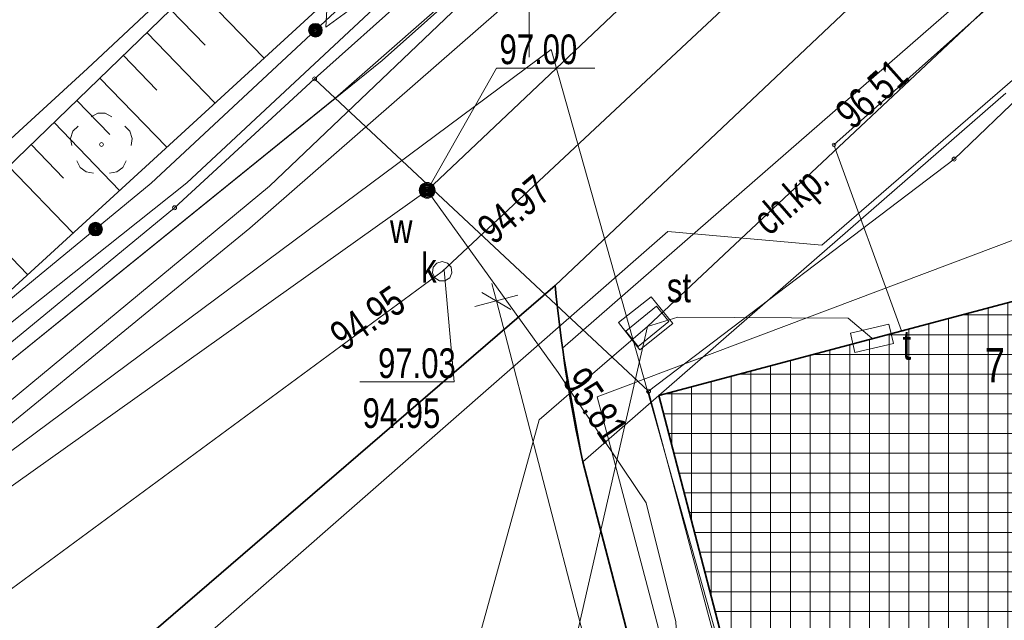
# Model space of a CAD drawing. Header units: metres. Extents: x -320 to 5572509, y -47 to 5960263.
# Tile 41 of 59: x 5572137 to 5572162, y 5960183 to 5960198. Entities that reach past the tile are written whole.
import ezdxf

# ---------------------------------------------------------------- set-up
doc = ezdxf.new("R2010")
doc.units = ezdxf.units.M
doc.header["$MEASUREMENT"] = 0
for name, color, linetype in [('000_Inne__niezydentyfikowane_', 7, 'Continuous'), ('203-Punkt_zalamania_granicy_dzi', 7, 'Continuous'), ('218-Granica_uzytku', 7, 'Continuous'), ('219-Linia_granicy', 7, 'Continuous'), ('312-Budynek__powierzchnia_', 7, 'Continuous'), ('312-Numer_ewidencyjny_budynku', 7, 'Continuous'), ('422-Kraweznik_jezdni', 7, 'Continuous'), ('450-Sciana_oporowa_symb__osiowy', 7, 'Continuous'), ('585-Os_przewodu-SEPOD_-_ob__pro', 7, 'Continuous'), ('902-Ogrodzenie_trwale_symb_', 7, 'Continuous'), ('991-Przehaczenie', 7, 'Continuous'), ('chodnik_kostka_prefabrykowana', 7, 'Continuous'), ('drzewo_lisciaste__punkt_', 7, 'Continuous'), ('jezdnia_masa_bitumiczna', 7, 'Continuous'), ('komora_podziemna_-_przewod_tele', 7, 'Continuous'), ('kraweznik', 7, 'Continuous'), ('kraweznik__linia_', 7, 'Continuous'), ('Nowe_403-Punkt_okreslonej_wysokosci', 7, 'Continuous'), ('Nowe_810-G Ogólne', 7, 'Continuous'), ('plac__powierzchnia_', 7, 'Continuous'), ('przewod_elektroenergetyczny__li', 7, 'Continuous'), ('przewod_gazowy__linia_', 7, 'Continuous'), ('przewod_inny__linia_', 7, 'Continuous'), ('przewod_kanalizacyjny__linia_', 7, 'Continuous'), ('przewod_telekomunikacyjny__lini', 7, 'Continuous'), ('przewod_wodociagowy__linia_', 7, 'Continuous'), ('punkt_o_okreslonej_wysokosci__s', 7, 'Continuous'), ('siatka500', 7, 'Continuous'), ('skarpa_nieumocniona__powierzchn', 7, 'Continuous'), ('szafa_kablowa__punkt_', 7, 'Continuous'), ('szafa_sterownicza_-_siec_teleko', 7, 'Continuous'), ('szafa_telekomunikacyjna__punkt_', 7, 'Continuous'), ('wlaz_okragly_-_siec_kanalizacyj', 7, 'Continuous'), ('ZAKRES', 7, 'Continuous'), ('zasuwa_-_siec_wodociagowa__punk', 7, 'Continuous')]:
    doc.layers.add(name, color=color, linetype=linetype)
doc.styles.add('GENERATED_STYLE_1', font='arial.ttf')
doc.styles.add('GENERATED_STYLE_3', font='arial.ttf')
doc.dimstyles.new('GENERATED_STYLE__1', dxfattribs={"dimtxt": 0.5, "dimasz": 0.57, "dimexe": 0.18, "dimexo": 0.0625, "dimgap": 0.09, "dimtad": 1, "dimdec": 0, "dimlfac": 100, "dimzin": 0, "dimdsep": 46, "dimtxsty": 'GENERATED_STYLE_3', "dimblk": 'ARROWHEAD_6', "dimblk1": 'ARROWHEAD_6', "dimblk2": 'ARROWHEAD_6', "dimcen": 0.09, "dimse1": 1, "dimse2": 1, "dimclrd": 7, "dimclre": 7, "dimclrt": 7, "dimadec": 1, "dimazin": 0, "dimtfac": 1, "dimtdec": 4, "dimtmove": 0, "dimatfit": 3, "dimfxl": 1, "dimtolj": 1, "dimtzin": 0, "dimarcsym": 0})

# ---------------------------------------------------------------- blocks, each defined once
blk = doc.blocks.new('Wypełnienie_18', base_point=(5572434.607, 5960129.98))
at = {"layer": 'Nowe_810-G Ogólne', "linetype": 'Continuous', "lineweight": 0, "true_color": 0x000000}
h = blk.add_hatch(dxfattribs=at)
h.set_pattern_fill('SIATKA_25X25', color=18, style=0, pattern_type=2)
h.set_pattern_definition([(0, (5572434.6074, 5960128.98037), (0, 0.5), []), (90, (5572434.6074, 5960128.98037), (-0.5, 0), [])])
h.paths.add_polyline_path([(5572185, 5960130.09), (5572179.65, 5960150.13), (5572178.57, 5960149.88), (5572173.09, 5960170.11), (5572171.86, 5960169.78), (5572170.34, 5960175.48), (5572167.88, 5960174.82), (5572163.38, 5960191.63), (5572153.28, 5960188.94), (5572157.71, 5960171.94), (5572158.73, 5960172.23), (5572160.53, 5960165.91), (5572161.54, 5960166.2), (5572166.78, 5960146.46), (5572167.94, 5960146.78), (5572173.31, 5960127.09)])
at = {"layer": 'Nowe_810-G Ogólne', "color": 18, "lineweight": 35, "true_color": 0x030303}
for p, q in [((5572163.38, 5960191.63), (5572153.28, 5960188.94)), ((5572153.28, 5960188.94), (5572157.71, 5960171.94))]:
    blk.add_line(p, q, dxfattribs=at)
blk = doc.blocks.new('EGBP04_03')
at = {"layer": '203-Punkt_zalamania_granicy_dzi', "color": 7, "lineweight": 13}
blk.add_circle((0, 0), 0.05, dxfattribs=at)
blk = doc.blocks.new('991')
at = {"layer": '991-Przehaczenie', "color": 7, "lineweight": 13}
for p, q in [((-0.4, 0.5), (0.4, 0.5)), ((0.4, 0.5), (-0.4, -0.5)), ((-0.4, -0.5), (0.4, -0.5))]:
    blk.add_line(p, q, dxfattribs=at)
blk = doc.blocks.new('US22')
at = {"layer": 'wlaz_okragly_-_siec_kanalizacyj', "color": 7, "lineweight": 13}
for p, q in [((-0.1352, 0.2103), (0, 0.25)), ((0, 0.25), (0.1352, 0.2103)), ((-0.2475, -0.0356), (-0.2274, 0.1039)), ((-0.2274, 0.1039), (-0.1352, 0.2103)), ((0.1352, 0.2103), (0.2274, 0.1039)), ((0.2274, 0.1039), (0.2475, -0.0356)), ((-0.1889, -0.1637), (-0.2475, -0.0356)), ((-0.0704, -0.2399), (-0.1889, -0.1637)), ((0.0704, -0.2399), (-0.0704, -0.2399)), ((0.1889, -0.1637), (0.0704, -0.2399)), ((0.2475, -0.0356), (0.1889, -0.1637))]:
    blk.add_line(p, q, dxfattribs=at)
blk = doc.blocks.new('US17')
at = {"layer": 'szafa_kablowa__punkt_', "color": 7, "lineweight": 13}
for p, q in [((-0.5, 0.25), (0.5, 0.25)), ((-0.5, -0.25), (-0.5, 0.25)), ((0.5, -0.25), (0.5, 0.25)), ((-0.5, -0.25), (0.5, -0.25))]:
    blk.add_line(p, q, dxfattribs=at)
blk = doc.blocks.new('US19')
at = {"layer": 'szafa_sterownicza_-_siec_teleko', "color": 7, "lineweight": 13}
for p, q in [((-0.5, 0.25), (0.5, 0.25)), ((-0.5, -0.25), (-0.5, 0.25)), ((0.5, -0.25), (0.5, 0.25)), ((-0.5, -0.25), (0.5, -0.25))]:
    blk.add_line(p, q, dxfattribs=at)
blk = doc.blocks.new('SUUS25')
at = {"layer": 'zasuwa_-_siec_wodociagowa__punk', "color": 7, "lineweight": 13}
for radius in [0.2, 0.18, 0.16, 0.14, 0.12, 0.1, 0.08, 0.06, 0.04, 0.02]:
    blk.add_circle((0, 0), radius, dxfattribs=at)
blk = doc.blocks.new('PW01')
at = {"layer": 'punkt_o_okreslonej_wysokosci__s', "color": 7, "lineweight": 13}
for p, q in [((-0.045, 0), (-0.0318, 0.0318)), ((-0.0318, -0.0318), (-0.045, 0)), ((-0.0318, 0.0318), (0, 0.045)), ((0, 0.045), (0.0318, 0.0318)), ((0.0318, 0.0318), (0.045, 0)), ((0.045, 0), (0.0318, -0.0318)), ((0, -0.045), (-0.0318, -0.0318)), ((0.0318, -0.0318), (0, -0.045))]:
    blk.add_line(p, q, dxfattribs=at)
blk = doc.blocks.new('OP021')
at = {"layer": 'drzewo_lisciaste__punkt_', "color": 7, "lineweight": 13}
for p, q in [((-0.261, 0.7031), (-0.0939, 0.7888)), ((-0.0939, 0.7888), (0.0939, 0.7888)), ((0.0939, 0.7888), (0.261, 0.7031)), ((-0.7787, 0.1556), (-0.7206, 0.3337)), ((-0.7206, 0.3337), (-0.5879, 0.4658)), ((0.5879, 0.4658), (0.7206, 0.3337)), ((0.7206, 0.3337), (0.7787, 0.1556)), ((-0.7494, -0.0294), (-0.7787, 0.1556)), ((-0.05, 0), (-0.0354, 0.0354)), ((-0.0354, -0.0354), (-0.05, 0)), ((-0.0354, 0.0354), (0, 0.05)), ((0, 0.05), (0.0354, 0.0354)), ((0.0354, 0.0354), (0.05, 0)), ((0.05, 0), (0.0354, -0.0354)), ((0.7787, 0.1556), (0.7494, -0.0294)), ((0, -0.05), (-0.0354, -0.0354)), ((0.0354, -0.0354), (0, -0.05)), ((-0.5394, -0.5834), (-0.6244, -0.4155)), ((0.6244, -0.4155), (0.5394, -0.5834)), ((-0.3871, -0.694), (-0.5394, -0.5834)), ((-0.201, -0.7226), (-0.3871, -0.694)), ((0.3871, -0.694), (0.201, -0.7226)), ((0.5394, -0.5834), (0.3871, -0.694))]:
    blk.add_line(p, q, dxfattribs=at)
blk = doc.blocks.new('Wypełnienie_142', base_point=(5572434.607, 5960129.98))
at = {"layer": 'Nowe_810-G Ogólne', "color": 18, "lineweight": 35, "true_color": 0x030303}
for p, q in [((5572150.66, 5960191.723), (5572137.9, 5960180.743)), ((5572152.721, 5960182.022), (5572151.357, 5960187.268))]:
    blk.add_line(p, q, dxfattribs=at)
blk.add_arc((5572187.454, 5960195.198), 36.959, 185.3946, 192.3894, dxfattribs=at)
blk = doc.blocks.new('*D420', base_point=(5572434.607, 5960128.98))
at = {"layer": 'Nowe_403-Punkt_okreslonej_wysokosci', "color": 7, "lineweight": 5, "transparency": 16777216}
for p, q in [((5572149.537, 5960191.121), (5572148.806, 5960191.551)), ((5572149.058, 5960191.771), (5572149.172, 5960191.336)), ((5572148.627, 5960191.194), (5572149.716, 5960191.478)), ((5572149.172, 5960191.336), (5572157.149, 5960160.673)), ((5572156.604, 5960160.532), (5572157.693, 5960160.815)), ((5572156.783, 5960160.888), (5572157.515, 5960160.459)), ((5572157.149, 5960160.673), (5572157.262, 5960160.238))]:
    blk.add_line(p, q, dxfattribs=at)
at = {"layer": 'Nowe_403-Punkt_okreslonej_wysokosci', "color": 7, "lineweight": 5, "transparency": 16777216, "insert": (5572153.042, 5960176.857), "char_height": 0.5, "attachment_point": 7, "rotation": 284.5827, "style": 'GENERATED_STYLE_3'}
blk.add_mtext('\\A1;{\\pql;\\fArial|b0|i0|c0|p38;3\xa0168}', dxfattribs=at)
blk = doc.blocks.new('ARROWHEAD_6')
at = {"color": 0, "linetype": 'Continuous', "lineweight": 0}
for p, q in [((-0.5, -0.5), (0.5, 0.5)), ((0, 0), (-1, 0))]:
    blk.add_line(p, q, dxfattribs=at)

msp = doc.modelspace()

# ---------------------------------------------------------------- linework, layer by layer
at = {"layer": '000_Inne__niezydentyfikowane_', "color": 7, "lineweight": 13, "flags": 128}
for points in [[(5572141.53, 5960199.29), (5572143.29, 5960197.48)], [(5572140.93, 5960198.7), (5572141.8, 5960197.8)], [(5572140.33, 5960198.12), (5572142.05, 5960196.34)], [(5572139.73, 5960197.55), (5572140.58, 5960196.66)], [(5572139.14, 5960196.97), (5572140.83, 5960195.23)], [(5572138.55, 5960196.41), (5572139.39, 5960195.54)], [(5572137.98, 5960195.85), (5572139.64, 5960194.13)], [(5572137.4, 5960195.29), (5572138.22, 5960194.44)], [(5572136.83, 5960194.74), (5572138.46, 5960193.06)], [(5572135.71, 5960193.66), (5572137.31, 5960192)]]:
    msp.add_lwpolyline(points, dxfattribs=at)
at = {"layer": '218-Granica_uzytku', "color": 3, "lineweight": 18, "flags": 128}
for points in [[(5572160.75, 5960194.92), (5572169.37, 5960203.19)], [(5572169.37, 5960203.19), (5572160.75, 5960194.92)], [(5572144.57, 5960196.95), (5572146.99, 5960199.12)], [(5572146.99, 5960199.12), (5572144.57, 5960196.95)], [(5572141.03, 5960193.69), (5572144.57, 5960196.95)], [(5572144.57, 5960196.95), (5572141.03, 5960193.69)], [(5572153.02, 5960189.05), (5572160.75, 5960194.92)], [(5572160.75, 5960194.92), (5572153.02, 5960189.05)], [(5572135.23, 5960188.92), (5572141.03, 5960193.69)], [(5572141.03, 5960193.69), (5572135.23, 5960188.92)], [(5572158.79, 5960167.49), (5572153.02, 5960189.05)], [(5572153.02, 5960189.05), (5572158.79, 5960167.49)]]:
    msp.add_lwpolyline(points, dxfattribs=at)
at = {"layer": '219-Linia_granicy', "color": 178, "lineweight": 18, "flags": 128}
for points in [[(5572169.37, 5960203.19), (5572160.75, 5960194.92)], [(5572146.99, 5960199.12), (5572144.57, 5960196.95)], [(5572144.57, 5960196.95), (5572141.03, 5960193.69)], [(5572153.02, 5960189.05), (5572144.57, 5960196.95)], [(5572160.75, 5960194.92), (5572153.02, 5960189.05)], [(5572141.03, 5960193.69), (5572135.23, 5960188.92)], [(5572158.79, 5960167.49), (5572153.02, 5960189.05)]]:
    msp.add_lwpolyline(points, dxfattribs=at)
at = {"layer": '312-Budynek__powierzchnia_', "color": 7, "lineweight": 13, "flags": 128}
for points in [[(5572153.28, 5960188.94), (5572163.38, 5960191.63)], [(5572157.71, 5960171.94), (5572153.28, 5960188.94)]]:
    msp.add_lwpolyline(points, dxfattribs=at)
at = {"layer": '422-Kraweznik_jezdni', "color": 7, "lineweight": 13, "flags": 128}
for points in [[(5572104.041, 5960202.043), (5572104.06, 5960201.91), (5572105.93, 5960191.32), (5572108.75, 5960179.61), (5572109.75, 5960177.07), (5572111.3, 5960175.33), (5572112.83, 5960174.17), (5572113.97, 5960173.91), (5572115.48, 5960173.74), (5572116.54, 5960174.05), (5572123.06, 5960178.16), (5572129.5, 5960182.41), (5572133.49, 5960185.45), (5572142.93, 5960193.17), (5572149.24, 5960198.68), (5572160.4, 5960209.13), (5572170.47, 5960218.72), (5572172.776, 5960220.901)], [(5572168, 5960208.1), (5572150.66, 5960191.72)]]:
    msp.add_lwpolyline(points, dxfattribs=at)
at = {"layer": '450-Sciana_oporowa_symb__osiowy', "color": 7, "lineweight": 13, "flags": 128}
msp.add_lwpolyline([(5572117.92, 5960177.44), (5572127.52, 5960183.57), (5572134.39, 5960188.8), (5572141.34, 5960194.32), (5572148.3, 5960200.81), (5572155.04, 5960207.39), (5572168.97, 5960220.97), (5572171.893, 5960223.603)], dxfattribs=at)
at = {"layer": '585-Os_przewodu-SEPOD_-_ob__pro', "color": 1, "lineweight": 18, "flags": 128}
msp.add_lwpolyline([(5572172.512, 5960221.71), (5572170.4, 5960219.76), (5572153.01, 5960203.41), (5572145.09, 5960196.46), (5572135.13, 5960188.41), (5572129.07, 5960183.88), (5572127.56, 5960182.46), (5572124.36, 5960180.41), (5572114.43, 5960174.42), (5572113.1, 5960174.45), (5572111.1, 5960175.98), (5572108.97, 5960180.3), (5572101.73, 5960178.88), (5572097.411, 5960199.08)], dxfattribs=at)
at = {"layer": '902-Ogrodzenie_trwale_symb_', "color": 7, "lineweight": 13, "flags": 128}
msp.add_lwpolyline([(5572171.753, 5960224.031), (5572156.47, 5960209.24), (5572140.44, 5960194.31), (5572134.48, 5960189.41), (5572132.64, 5960187.89), (5572126.05, 5960183.16), (5572118.66, 5960178.76), (5572114.82, 5960187.15), (5572113.38, 5960203.33), (5572113.093, 5960206.586)], dxfattribs=at)
at = {"layer": '902-Ogrodzenie_trwale_symb_', "color": 7, "lineweight": 13}
for centre, radius in [((5572144.592, 5960198.178), 0.175), ((5572144.592, 5960198.178), 0.157), ((5572144.592, 5960198.178), 0.14), ((5572144.592, 5960198.178), 0.122), ((5572144.592, 5960198.178), 0.105), ((5572144.592, 5960198.178), 0.0875), ((5572144.592, 5960198.178), 0.07), ((5572144.592, 5960198.178), 0.0525), ((5572144.592, 5960198.178), 0.035), ((5572139.03, 5960193.151), 0.175), ((5572139.03, 5960193.151), 0.157), ((5572139.03, 5960193.151), 0.14), ((5572139.03, 5960193.151), 0.122), ((5572139.03, 5960193.151), 0.105), ((5572139.03, 5960193.151), 0.0875), ((5572139.03, 5960193.151), 0.07), ((5572139.03, 5960193.151), 0.0525), ((5572139.03, 5960193.151), 0.035)]:
    msp.add_circle(centre, radius, dxfattribs=at)
at = {"layer": 'chodnik_kostka_prefabrykowana', "color": 7, "lineweight": 13, "flags": 128}
for points in [[(5572161.339, 5960199.293), (5572152.562, 5960191.636)], [(5572162.06, 5960196.587), (5572153.28, 5960188.94)], [(5572150.844, 5960190.137), (5572152.562, 5960191.636)], [(5572151.357, 5960187.265), (5572153.28, 5960188.94)]]:
    msp.add_lwpolyline(points, dxfattribs=at)
at = {"layer": 'jezdnia_masa_bitumiczna', "color": 7, "lineweight": 13, "flags": 128}
msp.add_lwpolyline([(5572137.9, 5960180.74), (5572150.66, 5960191.72)], dxfattribs=at)
at = {"layer": 'komora_podziemna_-_przewod_tele', "color": 30, "lineweight": 18, "flags": 128}
msp.add_lwpolyline([(5572152.26, 5960190.79), (5572153.09, 5960191.44), (5572153.63, 5960190.76), (5572152.8, 5960190.1)], close=True, dxfattribs=at)
at = {"layer": 'kraweznik', "color": 7, "lineweight": 13, "flags": 128}
for points in [[(5572150.844, 5960190.137), (5572150.66, 5960191.72)], [(5572151.357, 5960187.265), (5572150.844, 5960190.137)], [(5572156.4, 5960167.87), (5572151.357, 5960187.265)]]:
    msp.add_lwpolyline(points, dxfattribs=at)
at = {"layer": 'kraweznik__linia_', "color": 7, "lineweight": 13, "flags": 128}
msp.add_lwpolyline([(5572122.63, 5960189.41), (5572125.98, 5960185.44), (5572138.83, 5960197.21), (5572157.78, 5960214.94), (5572170.847, 5960226.805)], dxfattribs=at)
at = {"layer": 'plac__powierzchnia_', "color": 7, "lineweight": 13, "flags": 128}
msp.add_lwpolyline([(5572122.63, 5960189.41), (5572125.98, 5960185.44), (5572138.83, 5960197.21), (5572157.78, 5960214.94), (5572170.847, 5960226.805)], dxfattribs=at)
at = {"layer": 'przewod_elektroenergetyczny__li', "color": 1, "lineweight": 18, "flags": 128}
for points in [[(5572096.935, 5960198.916), (5572100.94, 5960178.88), (5572101.78, 5960174.63), (5572110.43, 5960177.46), (5572111.31, 5960178.71), (5572113.9, 5960176.69), (5572117.05, 5960176.14), (5572127.22, 5960182.49), (5572135.13, 5960188.41), (5572135.28, 5960187.82), (5572135.13, 5960188.41), (5572146.28, 5960197.41), (5572153.01, 5960203.41), (5572168.74, 5960217.71), (5572168.67, 5960218.93), (5572170.06, 5960219.24), (5572172.496, 5960221.757)], [(5572097.501, 5960199.112), (5572097.85, 5960197.29), (5572100.58, 5960184.39), (5572101.57, 5960178.52), (5572109.18, 5960180.53), (5572110.55, 5960177.49), (5572111.1, 5960175.98), (5572116.11, 5960174.85), (5572129.42, 5960182.69), (5572135.18, 5960187.41), (5572143.43, 5960194.24), (5572149.65, 5960200.16), (5572158.85, 5960209.02), (5572170.4, 5960219.76), (5572172.512, 5960221.71)], [(5572152.089, 5960187.515), (5572151.72, 5960188.91), (5572164.14, 5960193.59), (5572167.58, 5960180.24), (5572166.79, 5960178.89)], [(5572153.463, 5960182.319), (5572152.089, 5960187.515)]]:
    msp.add_lwpolyline(points, dxfattribs=at)
at = {"layer": 'przewod_gazowy__linia_', "color": 30, "lineweight": 18, "flags": 128}
msp.add_lwpolyline([(5572104.21, 5960152.58), (5572118.23, 5960154.05), (5572117.58, 5960164.44), (5572127.01, 5960171.29), (5572132.69, 5960175.69), (5572135.05, 5960177.51), (5572139.69, 5960180.99), (5572153.51, 5960193.09), (5572157.4, 5960192.74), (5572162.85, 5960197.46), (5572176.202, 5960210.411)], dxfattribs=at)
at = {"layer": 'przewod_inny__linia_', "color": 7, "lineweight": 13, "flags": 128}
msp.add_lwpolyline([(5572159.42, 5960190.58), (5572157.71, 5960195.28), (5572162.02, 5960199.13), (5572167.03, 5960204.05), (5572175.667, 5960212.049)], dxfattribs=at)
at = {"layer": 'przewod_kanalizacyjny__linia_', "color": 34, "lineweight": 18, "flags": 128}
msp.add_lwpolyline([(5572110.48, 5960164.95), (5572117.21, 5960169.65), (5572128.89, 5960178.15), (5572147.8, 5960192.08), (5572165.32, 5960208.46), (5572174.18, 5960216.603)], dxfattribs=at)
at = {"layer": 'przewod_telekomunikacyjny__lini', "color": 30, "lineweight": 18, "flags": 128}
for points in [[(5572152.99, 5960190.69), (5572164.18, 5960201.2), (5572167.05, 5960203.93), (5572167.3, 5960203.56), (5572167.05, 5960203.93), (5572175.606, 5960212.236)], [(5572152.99, 5960190.69), (5572153.76, 5960190.92), (5572158.07, 5960190.9), (5572158.67, 5960190.39)], [(5572161.13, 5960123.78), (5572160.83, 5960124.44), (5572152.78, 5960153.93), (5572148.33, 5960170.33), (5572152.99, 5960190.69)], [(5572151.062, 5960189.03), (5572152.99, 5960190.69)], [(5572145.721, 5960171.923), (5572150.25, 5960188.33), (5572151.062, 5960189.03)]]:
    msp.add_lwpolyline(points, dxfattribs=at)
at = {"layer": 'przewod_wodociagowy__linia_', "color": 7, "lineweight": 20, "flags": 128}
for points in [[(5572134.81, 5960185.17), (5572147.42, 5960194.13), (5572165.76, 5960211.47), (5572173.621, 5960218.314)], [(5572147.42, 5960194.13), (5572150.73, 5960189.52), (5572151.062, 5960189.03)], [(5572151.062, 5960189.03), (5572152.089, 5960187.515)], [(5572152.089, 5960187.515), (5572152.96, 5960186.23), (5572153.71, 5960183.22), (5572153.74, 5960182.66), (5572153.463, 5960182.319)]]:
    msp.add_lwpolyline(points, dxfattribs=at)
at = {"layer": 'punkt_o_okreslonej_wysokosci__s', "color": 7, "lineweight": 13, "flags": 128}
msp.add_lwpolyline([(5572147.42, 5960194.13), (5572149.17, 5960197.22), (5572151.665, 5960197.22)], dxfattribs=at)
at = {"layer": 'punkt_o_okreslonej_wysokosci__s', "color": 34, "lineweight": 18, "flags": 128}
msp.add_lwpolyline([(5572147.848, 5960192.111), (5572148.101, 5960189.291), (5572145.72, 5960189.291)], dxfattribs=at)
at = {"layer": 'siatka500', "color": 7, "lineweight": 13, "flags": 128}
msp.add_lwpolyline([(5572150, 5960197.5), (5572150, 5960202.5)], dxfattribs=at)
at = {"layer": 'skarpa_nieumocniona__powierzchn', "color": 7, "lineweight": 13, "flags": 128}
msp.add_lwpolyline([(5572170.944, 5960226.51), (5572162.68, 5960217.88), (5572156.84, 5960212.7), (5572149.8, 5960206.89), (5572143, 5960200.71), (5572133.4, 5960191.42), (5572133.1, 5960190.58), (5572134.48, 5960189.41), (5572145.01, 5960199.05), (5572151.24, 5960205.17), (5572171.747, 5960224.051)], dxfattribs=at)
at = {"layer": 'ZAKRES', "color": 7, "lineweight": 13, "flags": 128}
msp.add_lwpolyline([(5572111.424, 5960168.614), (5572126.913, 5960081.006), (5572169.699, 5960089.619), (5572165.103, 5960112.452), (5572174.101, 5960114.263), (5572150.557, 5960197.688)], close=True, dxfattribs=at)

# ---------------------------------------------------------------- block references
at = {"layer": '203-Punkt_zalamania_granicy_dzi', "color": 7, "lineweight": 13}
for p in [(5572144.57, 5960196.95), (5572160.75, 5960194.92), (5572141.03, 5960193.69), (5572153.02, 5960189.05)]:
    msp.add_blockref('EGBP04_03', p, dxfattribs=at)
at = {"layer": '991-Przehaczenie', "color": 7, "lineweight": 13, "rotation": 35.7984}
msp.add_blockref('991', (5572144.89, 5960198.9), dxfattribs=at)
at = {"layer": 'drzewo_lisciaste__punkt_', "color": 94, "lineweight": 18}
msp.add_blockref('OP021', (5572139.18, 5960195.29), dxfattribs=at)
at = {"layer": 'Nowe_810-G Ogólne', "color": 251, "lineweight": 18, "true_color": 0x6d6d6d}
msp.add_blockref('Wypełnienie_142', (5572434.607, 5960129.98), dxfattribs=at)
at = {"layer": 'Nowe_810-G Ogólne', "color": 7, "lineweight": 13}
msp.add_blockref('Wypełnienie_18', (5572434.607, 5960129.98), dxfattribs=at)
at = {"layer": 'punkt_o_okreslonej_wysokosci__s', "color": 7, "lineweight": 13, "rotation": 0.0008399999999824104}
msp.add_blockref('PW01', (5572157.71, 5960195.28), dxfattribs=at)
at = {"layer": 'szafa_sterownicza_-_siec_teleko', "color": 7, "lineweight": 13, "rotation": 219.03604}
msp.add_blockref('US19', (5572152.99, 5960190.69), dxfattribs=at)
at = {"layer": 'szafa_telekomunikacyjna__punkt_', "color": 7, "lineweight": 13, "rotation": 193.0237499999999}
msp.add_blockref('US17', (5572158.67, 5960190.39), dxfattribs=at)
at = {"layer": 'wlaz_okragly_-_siec_kanalizacyj', "color": 7, "lineweight": 13, "rotation": 0.0008399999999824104}
msp.add_blockref('US22', (5572147.8, 5960192.08), dxfattribs=at)
at = {"layer": 'zasuwa_-_siec_wodociagowa__punk', "color": 7, "lineweight": 13, "rotation": 126.13666}
msp.add_blockref('SUUS25', (5572147.42, 5960194.13), dxfattribs=at)

# ---------------------------------------------------------------- texts
at = {"layer": '312-Numer_ewidencyjny_budynku', "color": 7, "lineweight": 13, "insert": (5572161.524, 5960189.272), "char_height": 0.875, "attachment_point": 7, "style": 'GENERATED_STYLE_1'}
msp.add_mtext('\\A1;{\\W0.750000x;\\pql;\\fArial|b0|i0|c238|p38;7}', dxfattribs=at)
at = {"layer": 'chodnik_kostka_prefabrykowana', "color": 7, "lineweight": 13, "insert": (5572156.218, 5960192.785), "char_height": 0.75, "attachment_point": 7, "rotation": 41.0545, "style": 'GENERATED_STYLE_1'}
msp.add_mtext('\\A1;{\\W0.750000x;\\pql;\\fArial|b0|i0|c238|p38;ch.kp.}', dxfattribs=at)
at = {"layer": 'punkt_o_okreslonej_wysokosci__s', "color": 7, "lineweight": 20, "insert": (5572149.25, 5960197.311), "char_height": 0.75, "attachment_point": 7, "style": 'GENERATED_STYLE_1'}
msp.add_mtext('\\A1;{\\W0.750000x;\\pql;\\fArial|b0|i0|c238|p38;97.00}', dxfattribs=at)
at = {"layer": 'punkt_o_okreslonej_wysokosci__s', "color": 7, "lineweight": 13, "insert": (5572157.933, 5960195.916), "char_height": 0.75, "attachment_point": 4, "rotation": 41.774, "style": 'GENERATED_STYLE_1'}
msp.add_mtext('\\A1;{\\W0.750000x;\\pql;\\fArial|b0|i0|c238|p38;96.51}', dxfattribs=at)
at = {"layer": 'punkt_o_okreslonej_wysokosci__s', "color": 34, "lineweight": 18, "char_height": 0.75, "attachment_point": 7, "style": 'GENERATED_STYLE_1'}
for s, insert, rotation in [('\\A1;{\\W0.750000x;\\pql;\\fArial|b0|i0|c238|p38;94.97}', (5572149.108, 5960192.725), 40.147), ('\\A1;{\\W0.750000x;\\pql;\\fArial|b0|i0|c238|p38;94.95}', (5572145.313, 5960190.031), 34.181)]:
    msp.add_mtext(s, dxfattribs=dict(at, insert=insert, rotation=rotation))
for s, insert in [('\\A1;{\\W0.750000x;\\pql;\\fArial|b0|i0|c238|p38;97.03}', (5572146.178, 5960189.374)), ('\\A1;{\\W0.750000x;\\pql;\\fArial|b0|i0|c238|p38;94.95}', (5572145.785, 5960188.111))]:
    msp.add_mtext(s, dxfattribs=dict(at, insert=insert))
at = {"layer": 'punkt_o_okreslonej_wysokosci__s', "color": 7, "lineweight": 20, "insert": (5572151.125, 5960189.516), "char_height": 0.75, "attachment_point": 4, "rotation": 304.13, "style": 'GENERATED_STYLE_1'}
msp.add_mtext('\\A1;{\\W0.750000x;\\pql;\\fArial|b0|i0|c238|p38;95.81}', dxfattribs=at)
at = {"layer": 'szafa_sterownicza_-_siec_teleko', "color": 7, "lineweight": 13, "insert": (5572153.484, 5960191.289), "char_height": 0.75, "attachment_point": 7, "style": 'GENERATED_STYLE_1'}
msp.add_mtext('\\A1;{\\W0.750000x;\\pql;\\fArial|b0|i0|c238|p38;st}', dxfattribs=at)
at = {"layer": 'szafa_telekomunikacyjna__punkt_', "color": 7, "lineweight": 13, "insert": (5572159.444, 5960189.839), "char_height": 0.75, "attachment_point": 7, "style": 'GENERATED_STYLE_1'}
msp.add_mtext('\\A1;{\\W0.750000x;\\pql;\\fArial|b0|i0|c238|p38;t}', dxfattribs=at)
at = {"layer": 'wlaz_okragly_-_siec_kanalizacyj', "color": 7, "lineweight": 13, "insert": (5572147.267, 5960191.796), "char_height": 0.75, "attachment_point": 7, "style": 'GENERATED_STYLE_1'}
msp.add_mtext('\\A1;{\\W0.750000x;\\pql;\\fArial|b0|i0|c238|p38;k}', dxfattribs=at)
at = {"layer": 'zasuwa_-_siec_wodociagowa__punk', "color": 7, "lineweight": 13, "insert": (5572146.48, 5960192.796), "char_height": 0.75, "attachment_point": 7, "style": 'GENERATED_STYLE_1'}
msp.add_mtext('\\A1;{\\W0.750000x;\\pql;\\fArial|b0|i0|c238|p38;w}', dxfattribs=at)

# ---------------------------------------------------------------- dimensions: what is measured, and where the dimension line sits
at = {"layer": 'Nowe_403-Punkt_okreslonej_wysokosci', "color": 7, "lineweight": 5}
dim = msp.add_linear_dim(base=(5572157.149, 5960160.673), p1=(5572150.66, 5960191.723), p2=(5572158.235, 5960160.956), angle=284.5827, dimstyle='GENERATED_STYLE__1', dxfattribs=at)
dim.commit()
dim.dimension.update_dxf_attribs({"geometry": '*D420', "text_midpoint": (5572153.5, 5960176.089), "dimtype": 160, "text_rotation": 284.5827})

doc.saveas('drawing.dxf')
